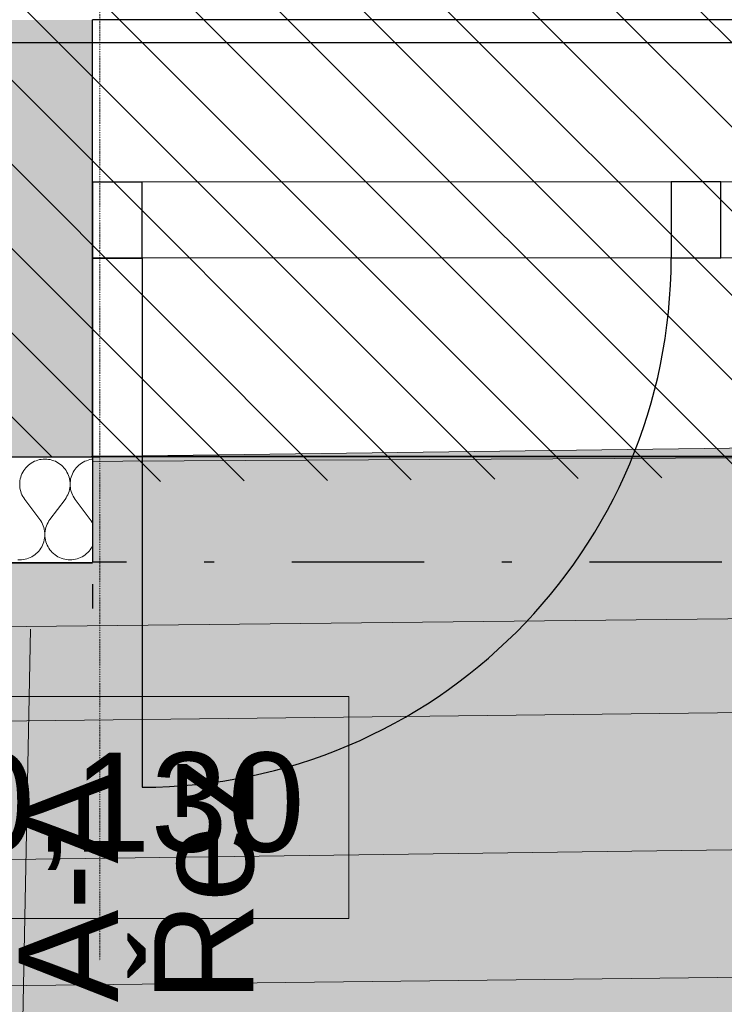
# Model space of a CAD drawing. Header units: millimetres. Extents: x -40276 to 214973, y -147941 to 35228.
# Tile 31 of 256: x -14972 to -13906, y -478 to 1011. Entities that reach past the tile are written whole.
import ezdxf

# ---------------------------------------------------------------- set-up
doc = ezdxf.new("R2010")
doc.units = ezdxf.units.MM
doc.header["$MEASUREMENT"] = 0
for name, pattern in [('Wipeout_Contour', [1000, 0, -1000]), ('Čerchovaná', [450, 200, -117.5, 15, -117.5]), ('Čerchovaná S', [3.5, 1.5, -0.85, 0.3, -0.85])]:
    doc.linetypes.add(name, pattern=pattern)
for name, color, linetype in [('1._POHLED ZÁPADNÍ_2_0_plochy', 7, 'Continuous'), ('1._POHLED ZÁPADNÍ_2_2D prvky - obecné', 7, 'Continuous'), ('1._POHLED ZÁPADNÍ_2_akustické prvky', 7, 'Continuous'), ('1._POHLED ZÁPADNÍ_2_Anotace - SP', 7, 'Continuous'), ('1._POHLED ZÁPADNÍ_2_BT_ortho', 7, 'Continuous'), ('1._POHLED ZÁPADNÍ_2_Konstrukce - nosné', 7, 'Continuous'), ('1._POHLED ZÁPADNÍ_2_Nové_Konstrukce - nosné', 7, 'Continuous'), ('1._POHLED ZÁPADNÍ_2_Nové_TZB - elektroinstalace', 7, 'Continuous'), ('1._POHLED ZÁPADNÍ_2_Nové_Výplně – Řezové', 7, 'Continuous'), ('1._POHLED ZÁPADNÍ_2_Situace - terén', 7, 'Continuous'), ('1._POHLED ZÁPADNÍ_2_TZB - elektroinstalace', 7, 'Continuous'), ('1._POHLED ZÁPADNÍ_2_TZB - horkovod', 7, 'Continuous'), ('1._POHLED ZÁPADNÍ_2_Výplně – Řezové', 7, 'Continuous'), ('1._POHLED ZÁPADNÍ_2_VÝTAH VAR 1', 7, 'Continuous'), ('1._POHLED ZÁPADNÍ_2_Značky - řezy', 7, 'Continuous')]:
    doc.layers.add(name, color=color, linetype=linetype)
doc.styles.add('GENEROVANÝ_STYL_1', font='txt')
doc.styles.add('GENEROVANÝ_STYL_2', font='arial.ttf')
doc.linetypes.add('Elektřina - Elektrické vedení NN', pattern='A,0,[5,C.3 Koordinační situační výkres1.Shx,S=0.238095,R=0,X=0,Y=0.001199],-33,0', length=33)
doc.linetypes.add('Elektřina - Sdělovací kabely - CETIN', pattern='A,0,[6,C.3 Koordinační situační výkres1.Shx,S=0.238095,R=0,X=0,Y=-3.25261e-19],-33,0', length=33)
doc.linetypes.add('Křížky', pattern='A,0,[7,C.3 Koordinační situační výkres1.Shx,S=0.128968,R=0,X=0,Y=0],-16.25,0', length=16.25)

# ---------------------------------------------------------------- blocks, each defined once
blk = doc.blocks.new('*X4', base_point=(-42174.7, -26223.7))
at = {"layer": '1._POHLED ZÁPADNÍ_2_Nové_Výplně – Řezové', "color": 21, "linetype": 'Continuous', "lineweight": 20, "true_color": 0xffaaaa}
for p, q in [((-14949.3, 342.8), (-14951.7, 341.6)), ((-14946.8, 343.8), (-14949.3, 342.8)), ((-14944.2, 344.7), (-14946.8, 343.8)), ((-14941.5, 345.4), (-14944.2, 344.7)), ((-14938.9, 345.8), (-14941.5, 345.4)), ((-14936.2, 346.1), (-14938.9, 345.8)), ((-14933.4, 346.2), (-14936.2, 346.1)), ((-14930.7, 346.1), (-14933.4, 346.2)), ((-14928, 345.8), (-14930.7, 346.1)), ((-14925.3, 345.4), (-14928, 345.8)), ((-14922.7, 344.7), (-14925.3, 345.4)), ((-14920.1, 343.8), (-14922.7, 344.7)), ((-14917.6, 342.8), (-14920.1, 343.8)), ((-14915.2, 341.6), (-14917.6, 342.8)), ((-14873.1, 342.8), (-14875.5, 341.6)), ((-14870.6, 343.8), (-14873.1, 342.8)), ((-14868, 344.7), (-14870.6, 343.8)), ((-14865.3, 345.4), (-14868, 344.7)), ((-14862.7, 345.9), (-14865.3, 345.4)), ((-14861.2, 346), (-14862.7, 345.9)), ((-14965.5, 328.7), (-14966.9, 326.4)), ((-14963.9, 330.9), (-14965.5, 328.7)), ((-14962.2, 333.1), (-14963.9, 330.9)), ((-14960.4, 335.1), (-14962.2, 333.1)), ((-14958.4, 336.9), (-14960.4, 335.1)), ((-14956.3, 338.6), (-14958.4, 336.9)), ((-14954, 340.2), (-14956.3, 338.6)), ((-14951.7, 341.6), (-14954, 340.2)), ((-14912.8, 340.2), (-14915.2, 341.6)), ((-14910.6, 338.6), (-14912.8, 340.2)), ((-14908.5, 336.9), (-14910.6, 338.6)), ((-14906.5, 335.1), (-14908.5, 336.9)), ((-14904.6, 333.1), (-14906.5, 335.1)), ((-14902.9, 331), (-14904.6, 333.1)), ((-14901.4, 328.7), (-14902.9, 331)), ((-14900, 326.4), (-14901.4, 328.7)), ((-14889.3, 328.7), (-14890.7, 326.4)), ((-14887.7, 331), (-14889.3, 328.7)), ((-14886, 333.1), (-14887.7, 331)), ((-14884.2, 335.1), (-14886, 333.1)), ((-14882.2, 336.9), (-14884.2, 335.1)), ((-14880.1, 338.6), (-14882.2, 336.9)), ((-14877.8, 340.2), (-14880.1, 338.6)), ((-14875.5, 341.6), (-14877.8, 340.2)), ((-14971.1, 313.5), (-14971.4, 310.8)), ((-14970.7, 316.2), (-14971.1, 313.5)), ((-14970, 318.8), (-14970.7, 316.2)), ((-14969.1, 321.4), (-14970, 318.8)), ((-14968.1, 323.9), (-14969.1, 321.4)), ((-14966.9, 326.4), (-14968.1, 323.9)), ((-14898.8, 324), (-14900, 326.4)), ((-14897.7, 321.4), (-14898.8, 324)), ((-14896.9, 318.9), (-14897.7, 321.4)), ((-14896.2, 316.2), (-14896.9, 318.9)), ((-14895.7, 313.5), (-14896.2, 316.2)), ((-14895.4, 310.8), (-14895.7, 313.5)), ((-14894.9, 313.5), (-14895.2, 310.8)), ((-14894.5, 316.2), (-14894.9, 313.5)), ((-14893.8, 318.9), (-14894.5, 316.2)), ((-14892.9, 321.4), (-14893.8, 318.9)), ((-14891.9, 324), (-14892.9, 321.4)), ((-14890.7, 326.4), (-14891.9, 324)), ((-14971.4, 310.8), (-14971.5, 308.1)), ((-14971.5, 308.1), (-14971.4, 305.4)), ((-14971.4, 305.4), (-14971.1, 302.7)), ((-14971.1, 302.7), (-14970.6, 300)), ((-14970.6, 300), (-14970, 297.4)), ((-14896.9, 297.4), (-14896.2, 300)), ((-14896.2, 300), (-14895.7, 302.7)), ((-14895.7, 302.7), (-14895.4, 305.4)), ((-14895.3, 308.1), (-14895.4, 310.8)), ((-14895.4, 305.4), (-14895.3, 308.1)), ((-14895.2, 310.8), (-14895.3, 308.1)), ((-14895.3, 308.1), (-14895.2, 305.4)), ((-14895.2, 305.4), (-14894.9, 302.7)), ((-14894.9, 302.7), (-14894.5, 300)), ((-14894.5, 300), (-14893.8, 297.4)), ((-14970, 297.4), (-14969.1, 294.8)), ((-14969.1, 294.8), (-14968.1, 292.3)), ((-14968.1, 292.3), (-14966.8, 289.8)), ((-14966.8, 289.8), (-14965.4, 287.5)), ((-14965.4, 287.5), (-14963.9, 285.3)), ((-14941, 254.8), (-14963.9, 285.3)), ((-14925.8, 254.8), (-14902.9, 285.3)), ((-14902.9, 285.3), (-14901.4, 287.5)), ((-14901.4, 287.5), (-14900, 289.9)), ((-14900, 289.9), (-14898.8, 292.3)), ((-14898.8, 292.3), (-14897.7, 294.8)), ((-14897.7, 294.8), (-14896.9, 297.4)), ((-14893.8, 297.4), (-14892.9, 294.8)), ((-14892.9, 294.8), (-14891.9, 292.3)), ((-14891.9, 292.3), (-14890.6, 289.9)), ((-14890.6, 289.9), (-14889.3, 287.5)), ((-14889.3, 287.5), (-14887.7, 285.3)), ((-14864.8, 254.8), (-14887.7, 285.3)), ((-14939.5, 252.6), (-14941, 254.8)), ((-14925.8, 254.8), (-14927.3, 252.6)), ((-14863.3, 252.6), (-14864.8, 254.8)), ((-14938.1, 250.2), (-14939.5, 252.6)), ((-14936.9, 247.8), (-14938.1, 250.2)), ((-14935.8, 245.3), (-14936.9, 247.8)), ((-14935, 242.7), (-14935.8, 245.3)), ((-14934.3, 240.1), (-14935, 242.7)), ((-14933.8, 237.4), (-14934.3, 240.1)), ((-14932.5, 240.1), (-14933, 237.4)), ((-14931.9, 242.7), (-14932.5, 240.1)), ((-14931, 245.3), (-14931.9, 242.7)), ((-14930, 247.8), (-14931, 245.3)), ((-14928.7, 250.2), (-14930, 247.8)), ((-14927.3, 252.6), (-14928.7, 250.2)), ((-14861.9, 250.2), (-14863.3, 252.6)), ((-14861.2, 248.8), (-14861.9, 250.2)), ((-14934.9, 221.2), (-14934.3, 223.9)), ((-14934.3, 223.9), (-14933.8, 226.5)), ((-14933.5, 234.7), (-14933.8, 237.4)), ((-14933.8, 226.5), (-14933.5, 229.2)), ((-14933.4, 232), (-14933.5, 234.7)), ((-14933.5, 229.2), (-14933.4, 232)), ((-14933.3, 234.7), (-14933.4, 232)), ((-14933.4, 232), (-14933.3, 229.2)), ((-14933, 237.4), (-14933.3, 234.7)), ((-14933.3, 229.2), (-14933, 226.5)), ((-14933, 226.5), (-14932.5, 223.9)), ((-14932.5, 223.9), (-14931.9, 221.2)), ((-14942.7, 207), (-14941, 209.1)), ((-14941, 209.1), (-14939.4, 211.4)), ((-14939.4, 211.4), (-14938, 213.7)), ((-14938, 213.7), (-14936.8, 216.1)), ((-14936.8, 216.1), (-14935.8, 218.6)), ((-14935.8, 218.6), (-14934.9, 221.2)), ((-14931.9, 221.2), (-14931, 218.6)), ((-14931, 218.6), (-14930, 216.1)), ((-14930, 216.1), (-14928.7, 213.7)), ((-14928.7, 213.7), (-14927.4, 211.4)), ((-14927.4, 211.4), (-14925.8, 209.1)), ((-14925.8, 209.1), (-14924.1, 207)), ((-14866.5, 207), (-14864.8, 209.1)), ((-14864.8, 209.1), (-14863.2, 211.4)), ((-14863.2, 211.4), (-14861.9, 213.7)), ((-14861.9, 213.7), (-14861.2, 215.1)), ((-14974.2, 193.9), (-14971.5, 193.8)), ((-14971.5, 193.8), (-14968.8, 193.9)), ((-14968.8, 193.9), (-14966.1, 194.2)), ((-14966.1, 194.2), (-14963.4, 194.7)), ((-14963.4, 194.7), (-14960.7, 195.4)), ((-14960.7, 195.4), (-14958.2, 196.2)), ((-14958.2, 196.2), (-14955.7, 197.3)), ((-14955.7, 197.3), (-14953.2, 198.5)), ((-14953.2, 198.5), (-14950.9, 199.9)), ((-14950.9, 199.9), (-14948.7, 201.4)), ((-14948.7, 201.4), (-14946.5, 203.2)), ((-14946.5, 203.2), (-14944.5, 205)), ((-14944.5, 205), (-14942.7, 207)), ((-14924.1, 207), (-14922.2, 205)), ((-14922.2, 205), (-14920.3, 203.2)), ((-14920.3, 203.2), (-14918.1, 201.5)), ((-14918.1, 201.5), (-14915.9, 199.9)), ((-14915.9, 199.9), (-14913.6, 198.5)), ((-14913.6, 198.5), (-14911.1, 197.3)), ((-14911.1, 197.3), (-14908.6, 196.3)), ((-14908.6, 196.3), (-14906, 195.4)), ((-14906, 195.4), (-14903.4, 194.7)), ((-14903.4, 194.7), (-14900.7, 194.2)), ((-14900.7, 194.2), (-14898, 194)), ((-14898, 194), (-14895.3, 193.9)), ((-14895.3, 193.9), (-14892.6, 194)), ((-14892.6, 194), (-14889.9, 194.2)), ((-14889.9, 194.2), (-14887.2, 194.7)), ((-14887.2, 194.7), (-14884.6, 195.4)), ((-14884.6, 195.4), (-14882, 196.3)), ((-14882, 196.3), (-14879.5, 197.3)), ((-14879.5, 197.3), (-14877, 198.5)), ((-14877, 198.5), (-14874.7, 199.9)), ((-14874.7, 199.9), (-14872.5, 201.5)), ((-14872.5, 201.5), (-14870.3, 203.2)), ((-14870.3, 203.2), (-14868.4, 205)), ((-14868.4, 205), (-14866.5, 207))]:
    blk.add_line(p, q, dxfattribs=at)

msp = doc.modelspace()

# ---------------------------------------------------------------- hatches: boundary and pattern name
at = {"layer": '1._POHLED ZÁPADNÍ_2_0_plochy', "linetype": 'Continuous', "lineweight": 0, "true_color": 0x725616}
msp.add_hatch(color=46, dxfattribs=at).paths.add_polyline_path([(-40276.1, 380), (-40276.1, -1043.7), (-26430.1, -1753.8), (-207.8, -1407.2, 0.378179), (2221.6, 744.4), (1454.6, 22244.4), (546.8, 28172), (-1346.6, 35227.5), (-3442.1, 35227.5), (-1029.2, 25664.9), (-238.4, 17796), (-239.2, 14109.2), (861.4, 14093.7), (783, 8563.1), (-240.5, 8577.6), (-242.4, 270.4), (-4572.2, 250.2), (-4572.6, 350.6), (-5872.7, 344.6), (-5872.2, 244.2), (-7761, 235.3), (-7759.9, 351.1), (-8809.8, 361.3), (-8811.1, 230.4), (-11400.3, 218.3), (-11400.4, 351.1), (-12450.4, 350.8), (-12450.3, 213.4), (-13471.2, 208.7), (-13473.3, 368.5), (-14863.3, 349.9), (-14861.3, 202.2), (-20482.2, 176), (-20484.8, 349.9), (-26651.8, 257.8), (-26680.1, 83.4), (-26744.6, -483.5), (-39550, 311.2)])
at = {"layer": '1._POHLED ZÁPADNÍ_2_0_plochy', "linetype": 'Continuous', "lineweight": 20, "true_color": 0xffaaaa}
h = msp.add_hatch(dxfattribs=at)
h.set_pattern_fill('Izolační_tvárnice_0002', color=21, style=0, pattern_type=2)
h.set_pattern_definition([(315, (-10360.18, 9405.31), (63.6396, 63.6396), [])])
h.paths.add_polyline_path([(-10906.3, 18690.2), (-10970.7, 9084.1), (-20311.4, 10009.9), (-20479.4, 269.7), (-242.3, 419.8), (-238.4, 17796)])
at = {"layer": '1._POHLED ZÁPADNÍ_2_Výplně – Řezové', "linetype": 'Continuous', "lineweight": 13}
msp.add_hatch(color=254, dxfattribs=at).paths.add_polyline_path([(-15649.8, 1009.8), (-15661.3, 349.8), (-14861.2, 350.1), (-14861.4, 1010.1)])

# ---------------------------------------------------------------- linework, layer by layer
at = {"layer": '1._POHLED ZÁPADNÍ_2_0_plochy', "color": 7, "linetype": 'Continuous', "lineweight": 13, "flags": 128}
msp.add_lwpolyline([(-8811.1, 230.4), (-11400.3, 218.3), (-11400.4, 351.1), (-12450.4, 350.8), (-12450.3, 213.4), (-13471.2, 208.7), (-13473.3, 368.5), (-14863.3, 349.9), (-14861.3, 202.2), (-20482.2, 176), (-20484.8, 349.9), (-26651.8, 257.8)], dxfattribs=at)
at = {"layer": '1._POHLED ZÁPADNÍ_2_Anotace - SP', "color": 154, "linetype": 'Continuous', "lineweight": 13}
for p, q in [((-14473.7, -12.6), (-16104.2, -12.6)), ((-14473.7, -348.3), (-14473.7, -12.6)), ((-16104.2, -348.3), (-14473.7, -348.3))]:
    msp.add_line(p, q, dxfattribs=at)
at = {"layer": '1._POHLED ZÁPADNÍ_2_Konstrukce - nosné', "color": 7, "linetype": 'Continuous', "lineweight": 25}
for p, q in [((-14861.3, 765.1), (-14861.4, 1010.1)), ((-14861.3, 650.1), (-14861.3, 765.1)), ((-14861.2, 350.1), (-14861.3, 650.1))]:
    msp.add_line(p, q, dxfattribs=at)
at = {"layer": '1._POHLED ZÁPADNÍ_2_Nové_Konstrukce - nosné', "color": 1, "linetype": 'Continuous', "lineweight": 25}
for p, q in [((-13471.4, 1010.5), (-14861.4, 1010.1)), ((-14861.3, 765.1), (-14861.4, 1010.1)), ((-13471.3, 765.5), (-14861.3, 765.1)), ((-14786.3, 765.1), (-14861.3, 765.1)), ((-14861.3, 765.1), (-14861.3, 650.1)), ((-14861.3, 650.1), (-14861.3, 765.1)), ((-14861.3, 650.1), (-14861.3, 765.1)), ((-14786.3, 650.1), (-14786.3, 765.1)), ((-13911.3, 765.3), (-13986.3, 765.3)), ((-13986.3, 765.3), (-13986.3, 650.3)), ((-13911.3, 650.3), (-13911.3, 765.3)), ((-13471.3, 650.5), (-14861.3, 650.1)), ((-14861.3, 650.1), (-14786.3, 650.1)), ((-14861.2, 350.1), (-14861.3, 650.1)), ((-14786.3, 650.1), (-14786.1, -149.9)), ((-13986.3, 650.3), (-13911.3, 650.3)), ((-13471.2, 350.5), (-14861.2, 350.1)), ((-14861.1, 120.5), (-14861.1, 157.1))]:
    msp.add_line(p, q, dxfattribs=at)
msp.add_arc((-14786.3, 650.1), 800, 270.0169, 0.0169, dxfattribs=at)
at = {"layer": '1._POHLED ZÁPADNÍ_2_Nové_TZB - elektroinstalace', "color": 1, "linetype": 'Continuous', "lineweight": 25, "flags": 128}
msp.add_lwpolyline([(-13193.9, 1600.8), (-13193.9, 975.8), (-15568.9, 975.8), (-15568.9, 5100.8), (-16068.9, 5100.8), (-16068.9, 9600.8), (-15748.2, 14412.4)], dxfattribs=at)
msp.add_lwpolyline([(-13193.9, 1600.8), (-13193.9, 975.8), (-15568.9, 975.8), (-15568.9, 5100.8), (-16068.9, 5100.8), (-16068.9, 9600.8), (-15748.2, 14412.4)], dxfattribs=at)
at = {"layer": '1._POHLED ZÁPADNÍ_2_Situace - terén', "color": 8, "linetype": 'Continuous', "lineweight": 13, "flags": 128}
msp.add_lwpolyline([(-20481.5, 312.5), (-20481.5, 349.7), (-13608.2, 349.7)], close=True, dxfattribs=at)
at = {"layer": '1._POHLED ZÁPADNÍ_2_TZB - elektroinstalace', "color": 8, "linetype": 'Elektřina - Elektrické vedení NN', "lineweight": 20, "flags": 128}
for points in [[(-1346.3, 35227.5), (900.6, 26571.5), (-7206.5, 26363.2), (-7202.5, 26164.2), (-7197.4, 25963.6), (964.7, 26173.8), (1477, 18146.4), (1119.1, 12646), (865.1, 3759.9), (10.4, -12.8), (-2641, 90.4), (-16214.6, -63.7), (-16356.1, 222.5)], [(26607.6, 14669.3), (15722.8, 13894.5), (11395.9, 13484.6), (2674.1, 12693.7), (1524.7, 12835.6), (1263.3, 3709.7), (327, -425.3), (-2646.7, -309.9), (-16615.7, -468.3), (-16613.3, 191.1)]]:
    msp.add_lwpolyline(points, dxfattribs=at)
at = {"layer": '1._POHLED ZÁPADNÍ_2_TZB - elektroinstalace', "color": 8, "linetype": 'Elektřina - Sdělovací kabely - CETIN', "lineweight": 20, "flags": 128}
msp.add_lwpolyline([(-16338, -277.4), (-10401.6, -197.7)], dxfattribs=at)
at = {"layer": '1._POHLED ZÁPADNÍ_2_TZB - horkovod', "color": 8, "linetype": 'Křížky', "lineweight": 20, "flags": 128}
msp.add_lwpolyline([(-14955.1, 88.9), (-14998.2, -2091.7), (-15129.4, -8738.2), (-15147.6, -9662.1)], dxfattribs=at)
at = {"layer": '1._POHLED ZÁPADNÍ_2_VÝTAH VAR 1', "color": 1, "linetype": 'Čerchovaná', "lineweight": 25}
msp.add_line((-13459.8, 190.4), (-14861.2, 190.1), dxfattribs=at)
at = {"layer": '1._POHLED ZÁPADNÍ_2_Značky - řezy', "color": 154, "linetype": 'Čerchovaná S', "lineweight": 13}
msp.add_line((-14850.1, 19646), (-14850.1, -411.8), dxfattribs=at)

# ---------------------------------------------------------------- texts
at = {"layer": '1._POHLED ZÁPADNÍ_2_Anotace - SP', "color": 154, "linetype": 'Continuous', "lineweight": 13, "insert": (-15288.9, -186.4), "char_height": 150, "attachment_point": 5, "style": 'GENEROVANÝ_STYL_1'}
msp.add_mtext('\\A1;{\\pqc;\\fArial|b0|i0|c238|p38;PT=UT= \\fArial|b0|i0|c238|p38;+0,13\\fArial|b0|i0|c238|p38;0 }', dxfattribs=at)
at = {"layer": '1._POHLED ZÁPADNÍ_2_Značky - řezy', "color": 154, "linetype": 'Continuous', "lineweight": 13, "insert": (-14616, -475), "char_height": 150, "attachment_point": 7, "rotation": 90, "line_spacing_factor": 0.818924, "style": 'GENEROVANÝ_STYL_2'}
msp.add_mtext('\\A1;{\\pql;\\pt0;\\fArial|b0|i0|c0|p38;A-A\\P\\pql;\\pt0;\\fArial|b0|i0|c0|p38;Řez}', dxfattribs=at)

# ---------------------------------------------------------------- next in the draw order: wipeouts: each hides what was drawn before it
at = {"color": 254, "linetype": 'Wipeout_Contour', "lineweight": 0, "ltscale": 61715.297462}
msp.add_wipeout([(-14861.2, 350.1), (-15991.4, 349.7), (-15991.3, 189.7), (-14861.2, 190.1)], dxfattribs=at).dxf.layer = '1._POHLED ZÁPADNÍ_2_Nové_Výplně – Řezové'

# ---------------------------------------------------------------- next in the draw order: linework, layer by layer
at = {"layer": '1._POHLED ZÁPADNÍ_2_2D prvky - obecné', "color": 7, "linetype": 'Continuous', "lineweight": 25}
msp.add_line((-17500.6, 349.7), (-14850.1, 349.7), dxfattribs=at)
at = {"layer": '1._POHLED ZÁPADNÍ_2_akustické prvky', "color": 1, "linetype": 'Continuous', "lineweight": 35}
msp.add_line((-14861.2, 189.3), (-17500.6, 189.7), dxfattribs=at)
at = {"layer": '1._POHLED ZÁPADNÍ_2_BT_ortho', "color": 142, "linetype": 'Continuous', "lineweight": 20, "true_color": 0x0080c0, "flags": 128}
msp.add_lwpolyline([(-244.4, 253.6), (-15793.1, 84.2)], dxfattribs=at)
at = {"layer": '1._POHLED ZÁPADNÍ_2_Nové_Konstrukce - nosné', "color": 1, "linetype": 'Continuous', "lineweight": 25}
for q in [(-14861.2, 190.1), (-14861.2, 350.1), (-14861.2, 350.1), (-14861.2, 190.1)]:
    msp.add_line((-14861.3, 735.1), q, dxfattribs=at)

# ---------------------------------------------------------------- next in the draw order: block references
at = {"layer": '1._POHLED ZÁPADNÍ_2_0_plochy', "color": 9, "linetype": 'Continuous', "lineweight": 13}
msp.add_blockref('*X4', (-42174.7, -26223.7), dxfattribs=at)

doc.saveas('drawing.dxf')
